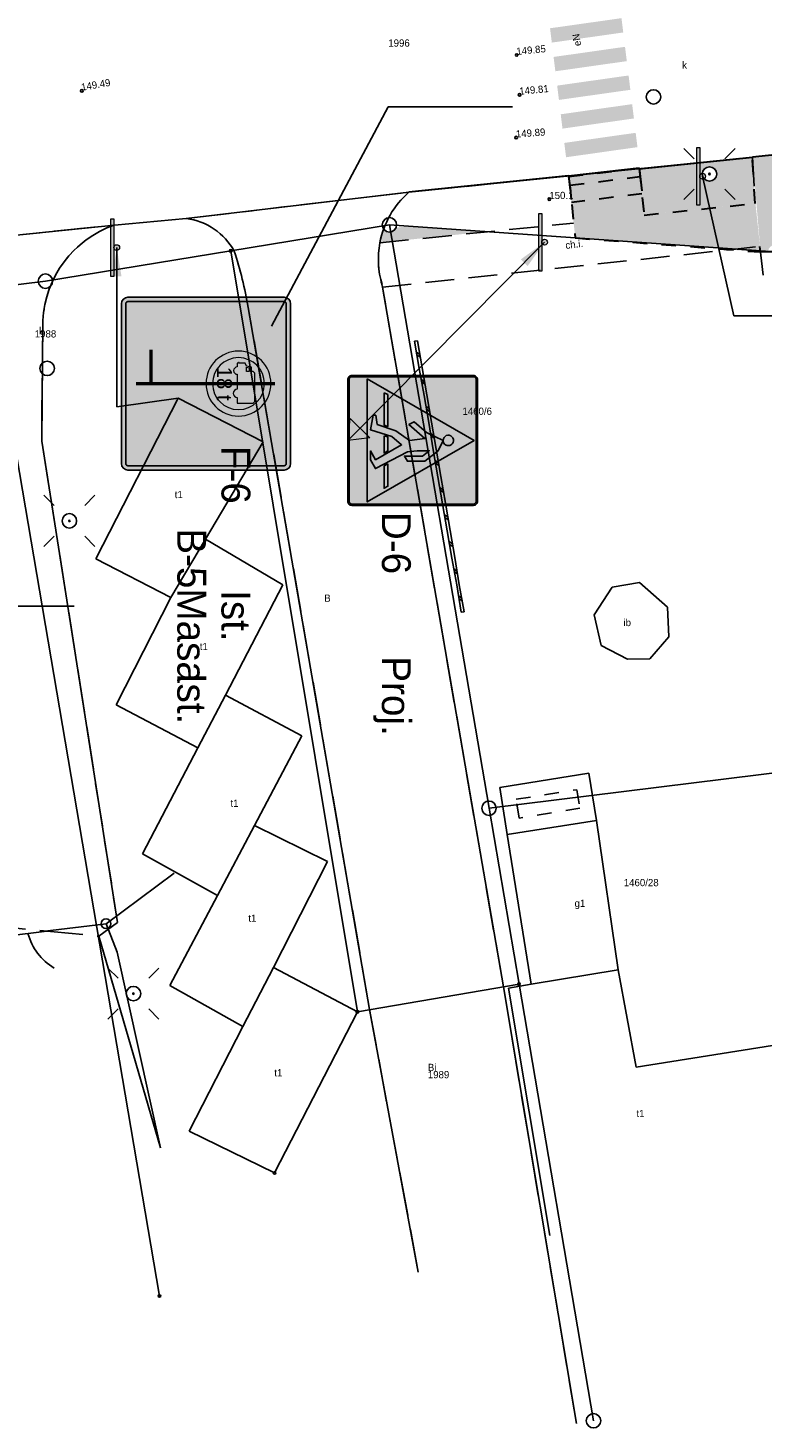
# Model space of a CAD drawing. Extents: x 7583285 to 7585126, y 6019995 to 6020809.
# Tile 43 of 54: x 7584409 to 7584434, y 6020670 to 6020719. Entities that reach past the tile are written whole.
import ezdxf
from ezdxf import colors
from ezdxf.entities.mleader import LeaderData, LeaderLine
from ezdxf.enums import TextEntityAlignment as Align
from ezdxf.math import Vec2, Vec3

# ---------------------------------------------------------------- set-up
doc = ezdxf.new("R2010")
doc.units = 0
doc.header["$MEASUREMENT"] = 0
for name, pattern in [('1_14', [1, 0, -1]), ('1_OTDI', [0]), ('1_OTKC', [1.5, 1, -0.5]), ('1_OTKJ', [2, 1.5, -0.5]), ('1_OTKK', [0]), ('3', [1, 0.5, -0.5]), ('3_EGBU_A', [0]), ('3_EGBW', [0]), ('3_EGBW_W', [1, 0.5, -0.5])]:
    doc.linetypes.add(name, pattern=pattern)
doc.layers.get('0').update_dxf_attribs({"linetype": 'CONTINUOUS', "lineweight": 5})
for name, color, linetype, lineweight in [('0 Krawężnik ', 1, 'CONTINUOUS', 30), ('0 Krawężnik najazdowy', 6, 'CONTINUOUS', 30), ('0 obrzeże', 51, '3', 30), ('0 plytki integracyjne', 4, '3', 30), ('Dzialki', 3, 'CONTINUOUS', 25)]:
    doc.layers.add(name, color=color, linetype=linetype, lineweight=lineweight)
for name, color, linetype in [('0 ozn pionowe', 7, 'CONTINUOUS'), ('0 Ozn poziome', 7, 'CONTINUOUS'), ('EGBB_E_T_0', 7, 'CONTINUOUS'), ('EGBB_L_0', 36, '3_EGBU_A'), ('EGBE_L_1', 7, '3_EGBW'), ('Numery_dzialek', 7, 'CONTINUOUS'), ('Numery_uzytkow', 3, 'CONTINUOUS'), ('OTD_E_T_7', 7, 'CONTINUOUS'), ('OTD_L_12', 7, 'CONTINUOUS'), ('OTD_L_14', 7, '1_OTDI'), ('OTK_E_T_1', 7, 'CONTINUOUS'), ('OTK_L_0', 7, '1_OTKJ'), ('OTK_L_1', 7, '1_OTKK'), ('OTK_L_2', 7, '1_OTKC'), ('OTO_L_0', 7, 'CONTINUOUS'), ('OTO_L_1', 7, 'CONTINUOUS'), ('OTR_T_0', 7, 'CONTINUOUS'), ('OTR_T_1', 7, 'CONTINUOUS'), ('Punkty', 7, 'CONTINUOUS'), ('SUE_T_3', 7, 'CONTINUOUS'), ('SUEP_E_T_0', 1, 'CONTINUOUS'), ('SUK_E_T_4', 36, 'CONTINUOUS'), ('SUK_T_3', 36, 'CONTINUOUS'), ('SUP_T_2', 7, 'CONTINUOUS')]:
    doc.layers.add(name, color=color, linetype=linetype)
doc.styles.add('Drogowy', font='Drogowa.ttf', dxfattribs={"height": 1})

# ---------------------------------------------------------------- blocks, each defined once
blk = doc.blocks.new('GRT')
at = {"linetype": 'Continuous'}
blk.add_circle((0, 0), 0.25, dxfattribs=at)
blk = doc.blocks.new('GRO')
at = {"linetype": 'Continuous'}
blk.add_circle((0, 0), 0.045, dxfattribs=at)
blk = doc.blocks.new('1_OTRN')
at = {"linetype": 'Continuous'}
blk.add_circle((0, 0), 0.045, dxfattribs=at)
blk = doc.blocks.new('1_OTRS')
at = {"linetype": 'Continuous'}
blk.add_circle((0, 0), 0.045, dxfattribs=at)
blk = doc.blocks.new('4_SUEO_W')
at = {"linetype": 'Continuous'}
for p, q in [((-0.5303, 0.5303), (-0.8839, 0.8839)), ((0.5303, 0.5303), (0.8839, 0.8839)), ((-0.5303, -0.5303), (-0.8839, -0.8839)), ((0.5303, -0.5303), (0.8839, -0.8839))]:
    blk.add_line(p, q, dxfattribs=at)
blk.add_circle((0, 0), 0.025, dxfattribs=at)
blk = doc.blocks.new('4_SUPP')
at = {"linetype": 'Continuous'}
blk.add_circle((0, 0), 0.25, dxfattribs=at)
blk = doc.blocks.new('4_SUKS')
at = {"linetype": 'Continuous'}
blk.add_circle((0, 0), 0.25, dxfattribs=at)
blk = doc.blocks.new('Słupek')
h = blk.add_hatch(color=256)
h.paths.add_polyline_path([(-50, -5), (0, -5), (50, -5), (50, -10), (-50, -10)])
h.paths.add_polyline_path([(5, 0, 1), (-5, 0, 1)])
at = {"color": 7}
blk.add_lwpolyline([(-50, -5), (50, -5), (50, -10), (-50, -10)], close=True, dxfattribs=at)
blk.add_circle((0, 0), 5, dxfattribs=at)
blk = doc.blocks.new('D-6')
at = {"true_color": 0x000000}
h = blk.add_hatch(color=18, dxfattribs=at)
h.dxf.hatch_style = 1
edge = h.paths.add_edge_path()
edge.add_line((-369.1, 382.1), (241.8, 993.1))
edge = h.paths.add_edge_path()
edge.add_line((-241.8, 254.9), (369.1, 865.8))
at = {"true_color": 0xffffff}
h = blk.add_hatch(color=7, dxfattribs=at)
h.dxf.hatch_style = 1
h.paths.add_polyline_path([(-450, 30, 0.414214), (-420, 0), (0, 0), (420, 0, 0.414214), (450, 30), (450, 870, 0.414214), (420, 900), (-420, 900, 0.414214), (-450, 870)])
h.paths.add_polyline_path([(-441, 30, 0.414214), (-420, 9), (420, 9, 0.414214), (441, 30), (441, 870, 0.414214), (420, 891), (-420, 891, 0.414214), (-441, 870)], flags=16)
h.paths.add_polyline_path([(-390, 240), (-390, 795), (-240, 795), (-240, 613.1), (90, 613.1), (90, 877.5), (292.5, 877.5), (292.5, 22.5), (90, 22.5), (90, 421.9), (-240, 421.9), (-240, 240)], flags=0)
h.paths.add_polyline_path([(-382.5, 247.5), (-382.5, 787.5), (-247.5, 787.5), (-247.5, 613.1), (-247.5, 247.5)], flags=0)
h = blk.add_hatch(color=5)
h.dxf.hatch_style = 1
h.paths.add_polyline_path([(-420, 9), (420, 9, 0.414214), (441, 30), (441, 870, 0.414214), (420, 891), (-420, 891, 0.414214), (-441, 870), (-441, 30, 0.414214)])
h = blk.add_hatch(color=7, dxfattribs=at)
h.dxf.hatch_style = 1
h.paths.add_polyline_path([(-426, 135), (0, 876), (426, 135)])
at = {"true_color": 0x000000}
h = blk.add_hatch(color=18, dxfattribs=at)
h.dxf.hatch_style = 1
h.paths.add_polyline_path([(-175.5, 194.6), (-175.5, 176.6), (-73.8, 157.5), (-27, 305.7), (30.9, 373.2), (133.5, 193.5), (72.6, 157.2), (135, 157.2), (195.4, 191.7), (78.8, 414.3), (72, 481.2), (72, 565.2), (108, 517.2), (108, 393.4), (144, 413.7), (144, 535.2), (72, 627.7), (0, 661.2), (-54, 546.9), (-128.3, 460.8), (-110.8, 423.9), (-14.4, 535.2), (0, 427.2), (-67.5, 332.7), (-110.4, 204.1)])
h.paths.add_polyline_path([(-330.7, 251.7), (-317.2, 278.7), (-96.9, 278.7), (-105.9, 251.7)])
h.paths.add_polyline_path([(36, 697.2, 2.414214), (0, 661.2, 0.414214)])
h.paths.add_polyline_path([(162, 278.7), (176.1, 251.7), (330.7, 251.7), (317.2, 278.7)])
h.paths.add_polyline_path([(-32.7, 251.7), (-24.2, 278.7), (72.4, 278.7), (87.8, 251.7)])
at = {"color": 7, "true_color": 0xffffff}
for points in [[(-420, 0), (420, 0, 0.414214), (450, 30), (450, 870, 0.414214), (420, 900), (-420, 900, 0.414214), (-450, 870), (-450, 30, 0.414214)], [(-420, 9), (420, 9, 0.414214), (441, 30), (441, 870, 0.414214), (420, 891), (-420, 891, 0.414214), (-441, 870), (-441, 30, 0.414214), (-420, 9)]]:
    blk.add_lwpolyline(points, format="xyb", close=True, dxfattribs=at)
blk.add_lwpolyline([(-426, 135), (0, 876), (426, 135)], close=True, dxfattribs=at)
at = {"color": 18, "true_color": 0x000000}
blk.add_lwpolyline([(36, 697.2, 2.414214), (0, 661.2, 0.414214)], format="xyb", close=True, dxfattribs=at)
for points in [[(-175.5, 194.6), (-175.5, 176.6), (-73.8, 157.5), (-27, 305.7), (30.9, 373.2), (133.5, 193.5), (72.6, 157.2), (135, 157.2), (195.4, 191.7), (78.8, 414.3), (72, 481.2), (72, 565.2), (108, 517.2), (108, 393.4), (144, 413.7), (144, 535.2), (72, 627.7), (0, 661.2), (-54, 546.9), (-128.3, 460.8), (-110.8, 423.9), (-14.4, 535.2), (0, 427.2), (-67.5, 332.7), (-110.4, 204.1)], [(-330.7, 251.7), (-317.2, 278.7), (-96.9, 278.7), (-105.9, 251.7)], [(-32.7, 251.7), (-24.2, 278.7), (72.4, 278.7), (87.8, 251.7)], [(162, 278.7), (176.1, 251.7), (330.7, 251.7), (317.2, 278.7)]]:
    blk.add_lwpolyline(points, close=True, dxfattribs=at)
blk = doc.blocks.new('P_Opis_Pionowe')
for tag, p in [('Symbol', (0, 0)), ('Stan', (5, 0))]:
    blk.add_attdef(tag, p, '', height=1)
at = {"flags": 1}
for tag, p in [('Wielkość', (0, -1.2)), ('Odblaskowość', (0, -2.4)), ('Dodatkowe', (0, -3.6))]:
    blk.add_attdef(tag, p, '', height=1, dxfattribs=at)
blk = doc.blocks.new('Arrow')
blk.add_hatch(color=0).paths.add_polyline_path([(-0.16, -0.2), (0, 0), (0.16, -0.2)])
at = {"color": 0, "lineweight": -2}
blk.add_lwpolyline([(-0.16, -0.2), (0, 0), (0.16, -0.2)], close=True, dxfattribs=at)
blk = doc.blocks.new('B-5Masa_')
at = {"true_color": 0x4c4c4c}
h = blk.add_hatch(color=251, dxfattribs=at)
h.dxf.hatch_style = 1
h.paths.add_polyline_path([(-450, 450, 1), (450, 450, 1)])
h.paths.add_polyline_path([(-360, 450, 1), (360, 450, 1)], flags=16)
h.paths.add_polyline_path([(-293, 450), (-293, 461), (-281, 461), (-281, 540), (-241, 562), (-226, 630), (-169, 630), (-169, 653), (-146, 675), (248, 675), (270, 653), (270, 433), (191, 433, -1), (79, 433), (-129, 433, -1), (-231, 433), (-281, 433), (-281, 450)], flags=0)
h.paths.add_polyline_path([(-226, 562), (-219, 596), (-169, 596), (-169, 562)], flags=0)
at = {"true_color": 0xffffff}
h = blk.add_hatch(color=7, dxfattribs=at)
h.paths.add_polyline_path([(-360, 450, 1), (360, 450, 1)])
h.paths.add_polyline_path([(-293, 461), (-293, 450), (-281, 450), (-281, 433), (-231, 433, 1), (-129, 433), (79, 433, 1), (191, 433), (270, 433), (270, 653), (248, 675), (-146, 675), (-169, 653), (-169, 630), (-226, 630), (-241, 562), (-281, 540), (-281, 461)], flags=16)
h.paths.add_polyline_path([(-226, 562), (-219, 596), (-169, 596), (-169, 562)], flags=0)
at = {"true_color": 0x000000}
h = blk.add_hatch(color=18, dxfattribs=at)
h.paths.add_polyline_path([(-293, 461), (-293, 450), (-281, 450), (-281, 433), (-231, 433, 1), (-129, 433), (79, 433, 1), (191, 433), (270, 433), (270, 653), (248, 675), (-146, 675), (-169, 653), (-169, 630), (-226, 630), (-241, 562), (-281, 540), (-281, 461)])
h.paths.add_polyline_path([(-226, 562), (-219, 596), (-169, 596), (-169, 562)], flags=16)
at = {"color": 251, "true_color": 0x4c4c4c}
blk.add_lwpolyline([(450, 450, 1), (-450, 450, 1)], format="xyb", close=True, dxfattribs=at)
at = {"color": 7, "true_color": 0xffffff}
for points in [[(360, 450, 1), (-360, 450, 1)], [(-293, 461), (-293, 450), (-281, 450), (-281, 433), (-231, 433, 1), (-129, 433), (79, 433, 1), (191, 433), (270, 433), (270, 653), (248, 675), (-146, 675), (-169, 653), (-169, 630), (-226, 630), (-241, 562), (-281, 540), (-281, 461)]]:
    blk.add_lwpolyline(points, format="xyb", close=True, dxfattribs=at)
blk.add_lwpolyline([(-226, 562), (-219, 596), (-169, 596), (-169, 562)], close=True, dxfattribs=at)
at = {"color": 18, "true_color": 0x000000, "style": 'Drogowy'}
blk.add_attdef('5t', text='', height=210, dxfattribs=at).set_placement((0, 150), align=Align.CENTER)

msp = doc.modelspace()

# ---------------------------------------------------------------- hatches: boundary and pattern name
at = {"lineweight": 30}
h = msp.add_hatch(color=256, dxfattribs=at)
h.dxf.hatch_style = 1
h.set_gradient(color1=(255, 255, 127), color2=(239, 239, 119), one_color=1, tint=0.47)
h.paths.add_polyline_path([(7583898.792, 6020715.335), (7583902.406, 6020715.207), (7583902.406, 6020715.207), (7583902.406, 6020715.807), (7583898.328, 6020715.947), (7583898.31, 6020715.347)])
h.paths.add_polyline_path([(7584427.209, 6020721.893), (7584429.201, 6020722.142), (7584429.177, 6020722.741), (7584427.137, 6020722.487), (7584427.245, 6020721.607)])
h.paths.add_polyline_path([(7583898.301, 6020705.457), (7583898.301, 6020704.857), (7583902.301, 6020704.857), (7583902.301, 6020705.457)])
h.paths.add_polyline_path([(7584428.262, 6020712.918), (7584430.157, 6020713.153), (7584430.081, 6020713.742), (7584430.081, 6020713.742), (7584428.19, 6020713.516), (7584428.226, 6020713.219)])
h.paths.add_polyline_path([(7584426.22, 6020721.769), (7584427.209, 6020721.893), (7584427.137, 6020722.487), (7584426.186, 6020722.369)])
h.paths.add_polyline_path([(7584427.646, 6020713.423), (7584427.707, 6020712.848), (7584428.262, 6020712.918), (7584428.19, 6020713.516)])
at = {"lineweight": -2}
h = msp.add_hatch(color=256, dxfattribs=at)
h.dxf.hatch_style = 1
h.set_gradient(color1=(173, 173, 173), color2=(171, 171, 171), one_color=1, tint=0.59, name='CYLINDER')
edge = h.paths.add_edge_path()
edge.add_line((7584427.586, 6020713.764), (7584430.033, 6020714.028))
edge.add_line((7584430.033, 6020714.028), (7584430.209, 6020712.398))
edge.add_line((7584430.209, 6020712.398), (7584434.064, 6020712.801))
edge.add_line((7584434.064, 6020712.801), (7584434.24, 6020711.12))
edge.add_line((7584434.24, 6020711.12), (7584427.819, 6020711.607))
edge.add_line((7584427.819, 6020711.607), (7584427.588, 6020713.753))
h.paths.add_polyline_path([(7584433.96, 6020714.4), (7584463.48, 6020717.45), (7584474.098, 6020717.46), (7584474.219, 6020712.817), (7584449.874, 6020711.396), (7584449.85, 6020711.67), (7584449.84, 6020711.84), (7584449.81, 6020712.34), (7584449.78, 6020712.84), (7584447.03, 6020712.67), (7584447.064, 6020712.17), (7584447.11, 6020711.501), (7584447.1, 6020711.5), (7584447.123, 6020711.235), (7584445.683, 6020711.151), (7584443.68, 6020711.036), (7584441.966, 6020712.209, 0.151193), (7584442.01, 6020712.35, 6.614082), (7584441.966, 6020712.209), (7584443.68, 6020711.036), (7584439.919, 6020710.82, 0.929955), (7584439.421, 6020710.816), (7584434.999, 6020711.104, 0.016239), (7584435, 6020711.12, 0.965506), (7584434.501, 6020711.138), (7584434.236, 6020711.156)])
h.paths.add_polyline_path([(7584456.35, 6020714.268), (7584456.383, 6020713.769), (7584457.63, 6020713.852), (7584457.597, 6020714.351)], flags=16)
h.paths.add_polyline_path([(7584447.855, 6020713.252), (7584447.858, 6020712.877), (7584448.858, 6020712.884), (7584448.855, 6020713.259)], flags=16)
h.paths.add_polyline_path([(7584447.965, 6020712.94, 1), (7584447.875, 6020712.94, 1)], flags=0)
at = {"lineweight": 30}
h = msp.add_hatch(color=256, dxfattribs=at)
h.dxf.hatch_style = 1
h.set_gradient(color1=(191, 255, 127), color2=(197, 255, 140), one_color=1, tint=0.55)
h.paths.add_polyline_path([(7584193.574, 6020686.499), (7584193.683, 6020686.792), (7584195.725, 6020686.792), (7584206.887, 6020687.241), (7584220.66, 6020688.645), (7584220.706, 6020687.755), (7584205.02, 6020686.4), (7584195.89, 6020686.216, 0.997761), (7584195.39, 6020686.206), (7584194.117, 6020686.18), (7584194.16, 6020686.48)])
h.paths.add_polyline_path([(7584197.64, 6020686.704), (7584197.659, 6020686.329), (7584198.2, 6020686.356), (7584198.181, 6020686.731)], flags=16)
h.paths.add_polyline_path([(7584430.126, 6020713.139), (7584430.141, 6020713.135), (7584430.104, 6020713.438), (7584430.069, 6020713.73), (7584430.036, 6020713.994), (7584433.96, 6020714.4), (7584434.05, 6020712.8), (7584430.203, 6020712.398)])
h.paths.add_polyline_path([(7584432.72, 6020713.82, 1), (7584432.22, 6020713.82, 1)], flags=16)
h.paths.add_polyline_path([(7584432.495, 6020713.82, 1), (7584432.445, 6020713.82, 1)], flags=0)
at = {"lineweight": -2}
h = msp.add_hatch(color=256, dxfattribs=at)
h.dxf.hatch_style = 1
h.set_gradient(color1=(173, 173, 173), color2=(165, 165, 165), one_color=1, tint=0.56, name='CYLINDER')
edge = h.paths.add_edge_path()
edge.add_line((7584427.663, 6020713.135), (7584430.095, 6020713.437))
edge.add_line((7584430.097, 6020713.437), (7584430.209, 6020712.398))
edge.add_line((7584430.209, 6020712.398), (7584434.05, 6020712.8))
edge.add_line((7584434.064, 6020712.801), (7584434.22, 6020711.31))
edge.add_line((7584434.22, 6020711.31), (7584433.362, 6020711.218))
edge.add_line((7584433.362, 6020711.218), (7584427.819, 6020711.607))
edge.add_line((7584427.819, 6020711.607), (7584427.763, 6020712.122))
edge.add_line((7584427.763, 6020712.122), (7584427.654, 6020713.134))
at = {"lineweight": 30}
h = msp.add_hatch(color=256, dxfattribs=at)
h.dxf.hatch_style = 1
h.set_gradient(color1=(173, 173, 173), color2=(143, 143, 143), one_color=1, tint=0.47)
h.paths.add_polyline_path([(7584421.478, 6020711.485), (7584421.422, 6020711.814, 0.255335), (7584421.61, 6020711.962), (7584422.068, 6020712.012), (7584424.727, 6020711.825)])
h.paths.add_polyline_path([(7584421.049, 6020711.44, -0.039835), (7584421.178, 6020711.913, 0.284753), (7584421.422, 6020711.814), (7584421.478, 6020711.485), (7584421.049, 6020711.44)])
at = {"layer": '0 ozn pionowe', "true_color": 0x000080}
h = msp.add_hatch(color=176, dxfattribs=at)
h.dxf.hatch_style = 1
edge = h.paths.add_edge_path()
edge.add_line((7584412.32, 6020703.568), (7584417.73, 6020703.568))
edge.add_ellipse((7584417.73, 6020703.793), major_axis=(0.225, 0), ratio=1, start_angle=270.0013, end_angle=359.9987)
edge.add_line((7584417.955, 6020703.793), (7584417.955, 6020709.33))
edge.add_ellipse((7584417.73, 6020709.33), major_axis=(0.225, 0), ratio=1, start_angle=0.0013, end_angle=89.9987)
edge.add_line((7584417.73, 6020709.555), (7584412.32, 6020709.555))
edge.add_ellipse((7584412.32, 6020709.33), major_axis=(0.225, 0), ratio=1, start_angle=90.0013, end_angle=179.9987)
edge.add_line((7584412.095, 6020709.33), (7584412.095, 6020703.793))
edge.add_ellipse((7584412.32, 6020703.793), major_axis=(0.225, 0), ratio=1, start_angle=180.0013, end_angle=269.9987)
at = {"layer": '0 ozn pionowe', "true_color": 0xffffff}
h = msp.add_hatch(color=7, dxfattribs=at)
h.dxf.hatch_style = 1
edge = h.paths.add_edge_path()
edge.add_line((7584412.32, 6020703.568), (7584417.73, 6020703.568))
edge.add_ellipse((7584417.73, 6020703.793), major_axis=(0.225, 0), ratio=1, start_angle=270.0013, end_angle=359.9987)
edge.add_line((7584417.955, 6020703.793), (7584417.955, 6020709.33))
edge.add_ellipse((7584417.73, 6020709.33), major_axis=(0.225, 0), ratio=1, start_angle=0.0013, end_angle=89.9987)
edge.add_line((7584417.73, 6020709.555), (7584412.32, 6020709.555))
edge.add_ellipse((7584412.32, 6020709.33), major_axis=(0.225, 0), ratio=1, start_angle=90.0013, end_angle=179.9987)
edge.add_line((7584412.095, 6020709.33), (7584412.095, 6020703.793))
edge.add_ellipse((7584412.32, 6020703.793), major_axis=(0.225, 0), ratio=1, start_angle=180.0013, end_angle=269.9987)
edge = h.paths.add_edge_path(flags=16)
edge.add_line((7584412.32, 6020703.718), (7584417.73, 6020703.718))
edge.add_ellipse((7584417.73, 6020703.793), major_axis=(0.075, 0), ratio=1, start_angle=270.0013, end_angle=359.9987)
edge.add_line((7584417.805, 6020703.793), (7584417.805, 6020709.33))
edge.add_ellipse((7584417.73, 6020709.33), major_axis=(0.075, 0), ratio=1, start_angle=0.0013, end_angle=89.9987)
edge.add_line((7584417.73, 6020709.405), (7584412.32, 6020709.405))
edge.add_ellipse((7584412.32, 6020709.33), major_axis=(0.075, 0), ratio=1, start_angle=90.0013, end_angle=179.9987)
edge.add_line((7584412.245, 6020709.33), (7584412.245, 6020703.793))
edge.add_ellipse((7584412.32, 6020703.793), major_axis=(0.075, 0), ratio=1, start_angle=180.0013, end_angle=269.9987)
at = {"layer": '0 Ozn poziome', "lineweight": 25}
for points in [[(7584429.42, 6020719.216), (7584426.945, 6020718.866), (7584427.006, 6020718.37), (7584429.482, 6020718.72)], [(7584429.543, 6020718.224), (7584427.068, 6020717.873), (7584427.13, 6020717.377), (7584429.605, 6020717.728)], [(7584429.667, 6020717.231), (7584427.191, 6020716.881), (7584427.253, 6020716.385), (7584429.728, 6020716.735)], [(7584429.79, 6020716.239), (7584427.315, 6020715.888), (7584427.376, 6020715.392), (7584429.852, 6020715.743)], [(7584429.913, 6020715.246), (7584427.438, 6020714.896), (7584427.5, 6020714.4), (7584429.975, 6020714.75)]]:
    msp.add_hatch(color=256, dxfattribs=at).paths.add_polyline_path(points)
at = {"layer": '0 plytki integracyjne', "lineweight": 30}
h = msp.add_hatch(color=5, dxfattribs=at)
h.dxf.hatch_style = 2
h.set_gradient(color1=(173, 173, 173), color2=(157, 157, 157), one_color=1, tint=0.52)
h.paths.add_polyline_path([(7584428.707, 6020713.866), (7584430.036, 6020714.001), (7584430.036, 6020714.001), (7584430.064, 6020713.73), (7584427.627, 6020713.432), (7584427.63, 6020713.409), (7584427.59, 6020713.73)])

# ---------------------------------------------------------------- linework, layer by layer
at = {"layer": '0 Krawężnik ', "lineweight": 30}
msp.add_line((7584430.036, 6020713.994), (7584433.96, 6020714.4), dxfattribs=at)
at = {"layer": '0 Krawężnik '}
msp.add_line((7584427.588, 6020713.752), (7584422.05, 6020713.188), dxfattribs=at)
at = {"layer": '0 Krawężnik najazdowy'}
msp.add_line((7584463.48, 6020717.45), (7584433.96, 6020714.4), dxfattribs=at)
at = {"layer": '0 Krawężnik najazdowy', "lineweight": 30}
msp.add_line((7584427.588, 6020713.753), (7584430.033, 6020714.028), dxfattribs=at)
at = {"layer": '0 obrzeże', "lineweight": 30}
for p, q in [((7584434.05, 6020712.8), (7584433.96, 6020714.4)), ((7584427.588, 6020713.753), (7584427.819, 6020711.607)), ((7584430.036, 6020714.001), (7584430.203, 6020712.398)), ((7584430.203, 6020712.398), (7584434.05, 6020712.8)), ((7584427.819, 6020711.607), (7584434.24, 6020711.12)), ((7584434.24, 6020711.12), (7584434.22, 6020711.31)), ((7584434.75, 6020711.12), (7584434.24, 6020711.12))]:
    msp.add_line(p, q, dxfattribs=at)
at = {"layer": '0 ozn pionowe', "lineweight": 50}
for p, q in [((7584413.128, 6020706.562), (7584413.128, 6020707.733)), ((7584412.608, 6020706.562), (7584417.41, 6020706.562))]:
    msp.add_line(p, q, dxfattribs=at)
at = {"layer": '0 ozn pionowe'}
msp.add_line((7584415.025, 6020706.562), (7584413.731, 6020706.562), dxfattribs=at)
at = {"layer": '0 ozn pionowe', "color": 176, "true_color": 0x000080}
msp.add_lwpolyline([(7584412.32, 6020703.568), (7584417.73, 6020703.568, 0.4142), (7584417.955, 6020703.793), (7584417.955, 6020709.33, 0.4142), (7584417.73, 6020709.555), (7584412.32, 6020709.555, 0.4142), (7584412.095, 6020709.33), (7584412.095, 6020703.793, 0.4142)], format="xyb", close=True, dxfattribs=at)
at = {"layer": '0 ozn pionowe', "color": 7, "true_color": 0xffffff}
for points in [[(7584412.32, 6020703.568), (7584417.73, 6020703.568, 0.4142), (7584417.955, 6020703.793), (7584417.955, 6020709.33, 0.4142), (7584417.73, 6020709.555), (7584412.32, 6020709.555, 0.4142), (7584412.095, 6020709.33), (7584412.095, 6020703.793, 0.4142)], [(7584412.32, 6020703.718), (7584417.73, 6020703.718, 0.4142), (7584417.805, 6020703.793), (7584417.805, 6020709.33, 0.4142), (7584417.73, 6020709.405), (7584412.32, 6020709.405, 0.4142), (7584412.245, 6020709.33), (7584412.245, 6020703.793, 0.4142)]]:
    msp.add_lwpolyline(points, format="xyb", close=True, dxfattribs=at)
at = {"layer": '0 plytki integracyjne', "lineweight": 30}
for p, q in [((7584427.59, 6020713.73), (7584430.032, 6020714.028)), ((7584427.59, 6020713.73), (7584427.663, 6020713.135)), ((7584427.627, 6020713.432), (7584430.069, 6020713.73)), ((7584430.032, 6020714.034), (7584430.104, 6020713.438)), ((7584430.069, 6020713.73), (7584430.141, 6020713.135)), ((7584427.627, 6020713.432), (7584427.69, 6020712.836)), ((7584430.131, 6020713.139), (7584427.69, 6020712.836))]:
    msp.add_line(p, q, dxfattribs=at)
at = {"layer": 'Dzialki'}
for p, q in [((7584421.38, 6020712.06), (7584415.88, 6020711.16)), ((7584421.38, 6020712.06), (7584434.75, 6020711.12)), ((7584424.83, 6020691.86), (7584421.38, 6020712.06)), ((7584415.88, 6020711.16), (7584409.46, 6020710.11)), ((7584420.27, 6020684.81), (7584415.88, 6020711.16)), ((7584409.46, 6020710.11), (7584407.47, 6020709.86)), ((7584407.47, 6020709.86), (7584413.41, 6020674.97)), ((7584436.19, 6020693.27), (7584424.83, 6020691.86)), ((7584425.87, 6020685.77), (7584424.83, 6020691.86)), ((7584420.27, 6020684.81), (7584425.87, 6020685.77)), ((7584428.45, 6020670.65), (7584425.87, 6020685.77)), ((7584417.4, 6020679.23), (7584420.27, 6020684.81))]:
    msp.add_line(p, q, dxfattribs=at)
at = {"layer": 'EGBB_L_0', "linetype": '3_EGBU_A'}
for p, q in [((7584411.21, 6020700.5), (7584414.06, 6020706.06)), ((7584414.06, 6020706.06), (7584417.01, 6020704.55)), ((7584417.01, 6020704.55), (7584415.01, 6020701.18)), ((7584415.01, 6020701.18), (7584413.81, 6020699.16)), ((7584415.01, 6020701.18), (7584417.69, 6020699.59)), ((7584413.81, 6020699.16), (7584411.21, 6020700.5)), ((7584411.91, 6020695.44), (7584413.81, 6020699.16)), ((7584417.69, 6020699.59), (7584415.7, 6020695.78)), ((7584415.7, 6020695.78), (7584414.74, 6020693.95)), ((7584415.7, 6020695.78), (7584418.34, 6020694.37)), ((7584414.74, 6020693.95), (7584411.91, 6020695.44)), ((7584418.34, 6020694.37), (7584416.7, 6020691.26)), ((7584412.82, 6020690.28), (7584414.74, 6020693.95)), ((7584425.46, 6020690.95), (7584428.55, 6020691.44)), ((7584428.55, 6020691.44), (7584429.3, 6020686.26)), ((7584416.7, 6020691.26), (7584415.42, 6020688.84)), ((7584419.23, 6020690.01), (7584416.7, 6020691.26)), ((7584426.29, 6020685.77), (7584425.46, 6020690.95)), ((7584415.42, 6020688.84), (7584412.82, 6020690.28)), ((7584417.36, 6020686.35), (7584419.23, 6020690.01)), ((7584415.42, 6020688.84), (7584413.77, 6020685.72)), ((7584416.3, 6020684.3), (7584417.36, 6020686.35)), ((7584420.27, 6020684.81), (7584417.36, 6020686.35)), ((7584429.3, 6020686.26), (7584426.29, 6020685.77)), ((7584429.93, 6020682.89), (7584429.3, 6020686.26)), ((7584413.77, 6020685.72), (7584416.3, 6020684.3)), ((7584426.29, 6020685.77), (7584425.51, 6020685.63)), ((7584425.51, 6020685.63), (7584426.94, 6020677.06)), ((7584417.4, 6020679.23), (7584420.27, 6020684.81)), ((7584416.3, 6020684.3), (7584414.44, 6020680.68)), ((7584435.78, 6020683.83), (7584429.93, 6020682.89)), ((7584414.44, 6020680.68), (7584417.4, 6020679.23))]:
    msp.add_line(p, q, dxfattribs=at)
at = {"layer": 'EGBE_L_1', "linetype": '3_EGBW'}
for p, q in [((7584428.29, 6020693.07), (7584425.2, 6020692.58)), ((7584428.55, 6020691.44), (7584428.29, 6020693.07)), ((7584425.2, 6020692.58), (7584425.46, 6020690.95)), ((7584425.46, 6020690.95), (7584428.55, 6020691.44))]:
    msp.add_line(p, q, dxfattribs=at)
at = {"layer": 'EGBE_L_1', "linetype": '3_EGBW_W'}
for p, q in [((7584425.77, 6020692.17), (7584427.87, 6020692.5)), ((7584427.87, 6020692.5), (7584427.98, 6020691.86)), ((7584425.88, 6020691.52), (7584425.77, 6020692.17)), ((7584427.98, 6020691.86), (7584425.88, 6020691.52))]:
    msp.add_line(p, q, dxfattribs=at)
at = {"layer": 'Numery_dzialek', "linetype": 'Continuous'}
for p, q in [((7584417.293, 6020708.556), (7584421.338, 6020716.144)), ((7584421.338, 6020716.144), (7584425.645, 6020716.144)), ((7584403.616, 6020698.858), (7584410.455, 6020698.858))]:
    msp.add_line(p, q, dxfattribs=at)
at = {"layer": 'OTD_L_12'}
for p, q in [((7584422.35, 6020708.04), (7584422.25, 6020708.03)), ((7584422.25, 6020708.03), (7584422.41, 6020707.09)), ((7584422.35, 6020708.04), (7584422.51, 6020707.11)), ((7584422.32, 6020707.65), (7584422.43, 6020707.57)), ((7584422.33, 6020707.56), (7584422.45, 6020707.48)), ((7584422.41, 6020707.09), (7584422.58, 6020706.15)), ((7584422.51, 6020707.11), (7584422.67, 6020706.17)), ((7584422.48, 6020706.71), (7584422.59, 6020706.64)), ((7584422.5, 6020706.62), (7584422.61, 6020706.54)), ((7584422.58, 6020706.15), (7584422.74, 6020705.21)), ((7584422.67, 6020706.17), (7584422.84, 6020705.23)), ((7584422.64, 6020705.78), (7584422.76, 6020705.7)), ((7584422.66, 6020705.68), (7584422.77, 6020705.6)), ((7584422.74, 6020705.21), (7584422.9, 6020704.27)), ((7584422.84, 6020705.23), (7584423, 6020704.29)), ((7584422.8, 6020704.84), (7584422.92, 6020704.76)), ((7584422.82, 6020704.74), (7584422.93, 6020704.67)), ((7584422.9, 6020704.27), (7584423.06, 6020703.34)), ((7584423, 6020704.29), (7584423.16, 6020703.35)), ((7584422.96, 6020703.9), (7584423.08, 6020703.82)), ((7584422.98, 6020703.81), (7584423.09, 6020703.73)), ((7584423.06, 6020703.34), (7584423.22, 6020702.4)), ((7584423.16, 6020703.35), (7584423.32, 6020702.42)), ((7584423.13, 6020702.96), (7584423.24, 6020702.88)), ((7584423.14, 6020702.87), (7584423.26, 6020702.79)), ((7584423.22, 6020702.4), (7584423.38, 6020701.46)), ((7584423.32, 6020702.42), (7584423.48, 6020701.48)), ((7584423.29, 6020702.02), (7584423.4, 6020701.95)), ((7584423.3, 6020701.93), (7584423.42, 6020701.85)), ((7584423.38, 6020701.46), (7584423.54, 6020700.52)), ((7584423.45, 6020701.09), (7584423.56, 6020701.01)), ((7584423.48, 6020701.48), (7584423.64, 6020700.54)), ((7584423.46, 6020700.99), (7584423.58, 6020700.92)), ((7584423.54, 6020700.52), (7584423.71, 6020699.59)), ((7584423.61, 6020700.15), (7584423.72, 6020700.07)), ((7584423.64, 6020700.54), (7584423.8, 6020699.6)), ((7584423.63, 6020700.05), (7584423.74, 6020699.98)), ((7584423.71, 6020699.59), (7584423.87, 6020698.65)), ((7584423.77, 6020699.21), (7584423.89, 6020699.13)), ((7584423.8, 6020699.6), (7584423.97, 6020698.66)), ((7584423.79, 6020699.12), (7584423.9, 6020699.04)), ((7584423.97, 6020698.66), (7584423.87, 6020698.65))]:
    msp.add_line(p, q, dxfattribs=at)
at = {"layer": 'OTD_L_14', "linetype": '1_OTDI'}
for p, q in [((7584429.1, 6020699.51), (7584430.04, 6020699.68)), ((7584430.04, 6020699.68), (7584431.01, 6020698.82)), ((7584428.47, 6020698.56), (7584429.1, 6020699.51)), ((7584431.01, 6020698.82), (7584431.06, 6020697.79)), ((7584428.72, 6020697.49), (7584428.47, 6020698.56)), ((7584431.06, 6020697.79), (7584430.4, 6020697.03)), ((7584429.63, 6020697.02), (7584428.72, 6020697.49)), ((7584430.4, 6020697.03), (7584429.63, 6020697.02))]:
    msp.add_line(p, q, dxfattribs=at)
at = {"layer": 'OTK_L_0', "linetype": '1_OTKJ'}
for p, q in [((7584433.96, 6020714.4), (7584439.12, 6020714.94)), ((7584422.05, 6020713.19), (7584433.96, 6020714.4)), ((7584414.34, 6020712.28), (7584422.05, 6020713.19)), ((7584411.85, 6020712.05), (7584414.34, 6020712.28)), ((7584401.8, 6020711.02), (7584411.85, 6020712.05)), ((7584421.14, 6020709.9), (7584421.12, 6020709.99)), ((7584425.33, 6020685.67), (7584421.14, 6020709.9)), ((7584420.69, 6020684.89), (7584416.49, 6020709.2)), ((7584409.37, 6020708.75), (7584409.33, 6020704.57)), ((7584409.33, 6020704.57), (7584411.96, 6020687.9)), ((7584403.29, 6020688.21), (7584411.31, 6020687.43)), ((7584411.96, 6020687.9), (7584411.31, 6020687.43)), ((7584427.86, 6020670.56), (7584425.33, 6020685.67)), ((7584422.38, 6020675.8), (7584420.69, 6020684.89))]:
    msp.add_line(p, q, dxfattribs=at)
at = {"layer": 'OTK_L_0', "linetype": '1_14'}
for p, q in [((7584414.34, 6020712.28), (7584422.05, 6020713.19)), ((7584401.8, 6020711.02), (7584411.85, 6020712.05))]:
    msp.add_line(p, q, dxfattribs=at)
at = {"layer": 'OTK_L_0', "linetype": '1_OTKJ'}
for centre, radius, start, end in [((7584424.076, 6020710.868), 3.08, 131.1243, 169.3623), ((7584414.046, 6020710.065), 2.236, 28.8543, 82.5473), ((7584413.071, 6020708.557), 3.705, 109.293, 177.0737), ((7584424.076, 6020710.868), 3.08, 169.3644, 196.535), ((7584402.395, 6020706.727), 14.308, 9.9454, 17.9848)]:
    msp.add_arc(centre, radius, start, end, dxfattribs=at)
at = {"layer": 'OTK_L_1', "linetype": '1_OTKK'}
for p, q in [((7584433.96, 6020714.4), (7584449.41, 6020716.02)), ((7584422.05, 6020713.19), (7584433.96, 6020714.4)), ((7584422.05, 6020713.19), (7584414.34, 6020712.28)), ((7584414.34, 6020712.28), (7584411.85, 6020712.05)), ((7584411.85, 6020712.05), (7584401.8, 6020711.02)), ((7584421.14, 6020709.9), (7584421.12, 6020709.99)), ((7584425.33, 6020685.67), (7584421.14, 6020709.9)), ((7584420.69, 6020684.89), (7584416.49, 6020709.2)), ((7584409.37, 6020708.75), (7584409.33, 6020704.57)), ((7584409.33, 6020704.57), (7584411.96, 6020687.9)), ((7584411.96, 6020687.9), (7584411.31, 6020687.43)), ((7584411.31, 6020687.43), (7584413.45, 6020680.1)), ((7584427.86, 6020670.56), (7584425.33, 6020685.67)), ((7584422.38, 6020675.8), (7584420.69, 6020684.89))]:
    msp.add_line(p, q, dxfattribs=at)
for centre, radius, start, end in [((7584424.076, 6020710.868), 3.08, 131.1243, 169.3623), ((7584414.046, 6020710.065), 2.236, 28.8543, 82.5473), ((7584413.071, 6020708.557), 3.705, 109.293, 177.0737), ((7584424.076, 6020710.868), 3.08, 169.3644, 196.535), ((7584402.395, 6020706.727), 14.308, 9.9454, 17.9848)]:
    msp.add_arc(centre, radius, start, end, dxfattribs=at)
at = {"layer": 'OTK_L_2', "linetype": '1_OTKC'}
for p, q in [((7584449.41, 6020716.02), (7584433.96, 6020714.4)), ((7584433.96, 6020714.4), (7584434.05, 6020712.8)), ((7584421.05, 6020711.44), (7584427.763, 6020712.122)), ((7584421.14, 6020709.9), (7584434.22, 6020711.31)), ((7584434.22, 6020711.31), (7584434.34, 6020710.18)), ((7584421.14, 6020709.9), (7584421.12, 6020709.99))]:
    msp.add_line(p, q, dxfattribs=at)
msp.add_arc((7584424.077, 6020710.868), 3.081, 169.3676, 196.5318, dxfattribs=at)
at = {"layer": 'OTO_L_0'}
for p, q in [((7584411.56, 6020687.86), (7584413.92, 6020689.61)), ((7584411.56, 6020687.86), (7584411.95, 6020686.88)), ((7584411.95, 6020686.88), (7584413.45, 6020680.1))]:
    msp.add_line(p, q, dxfattribs=at)
at = {"layer": 'OTO_L_1'}
for p, q in [((7584409.6, 6020687.62), (7584408.11, 6020687.43)), ((7584411.56, 6020687.86), (7584409.35, 6020687.59))]:
    msp.add_line(p, q, dxfattribs=at)
msp.add_circle((7584411.56, 6020687.86), 0.17, dxfattribs=at)
msp.add_arc((7584410.786, 6020688.042), 2, 195.0346, 239.109, dxfattribs=at)

# ---------------------------------------------------------------- block references
for name, p, xscale, yscale, zscale, rotation in [('Słupek', (7584432.233, 6020713.74), 0.02, 0.02, 0.02, 270), ('Słupek', (7584411.931, 6020711.273), 0.02, 0.02, 0.02, 270), ('Słupek', (7584426.756, 6020711.458), 0.02, 0.02, 0.02, 270), ('Arrow', (7584419.934, 6020704.595), 3, 3, 3, 135.1698226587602)]:
    msp.add_blockref(name, p, dxfattribs=dict(xscale=xscale, yscale=yscale, zscale=zscale, rotation=rotation))
at = {"xscale": 0.0025, "yscale": 0.0025, "zscale": 0.0025, "rotation": 270}
msp.add_blockref('B-5Masa_', (7584415.025, 6020706.562), dxfattribs=at).add_auto_attribs({'5t': '18 t'})
at = {"rotation": 270}
for p, values in [((7584415.56, 6020704.41), {'Symbol': 'F-6', 'Stan': 'Ist.'}), ((7584421.119, 6020702.12), {'Symbol': 'D-6', 'Stan': 'Proj.'}), ((7584414.03, 6020701.551), {'Symbol': 'B-5Masa', 'Stan': 'Ist.'})]:
    msp.add_blockref('P_Opis_Pionowe', p, dxfattribs=at).add_auto_attribs(values)
at = {"layer": '0 ozn pionowe', "linetype": 'ByBlock', "xscale": 0.005, "yscale": 0.005, "zscale": 0.005, "rotation": 270}
msp.add_blockref('D-6', (7584419.934, 6020704.595), dxfattribs=at)
at = {"layer": 'OTR_T_0'}
msp.add_blockref('1_OTRS', (7584425.79, 6020717.94), dxfattribs=at)
at = {"layer": 'OTR_T_0', "rotation": 0.413872}
for p in [(7584410.72, 6020716.7), (7584425.89, 6020716.56), (7584425.77, 6020715.08)]:
    msp.add_blockref('1_OTRS', p, dxfattribs=at)
at = {"layer": 'OTR_T_1', "rotation": 0.413872}
msp.add_blockref('1_OTRN', (7584426.92, 6020712.95), dxfattribs=at)
at = {"layer": 'Punkty'}
for name, p in [('GRT', (7584421.38, 6020712.06)), ('GRO', (7584415.88, 6020711.16)), ('GRT', (7584409.46, 6020710.11)), ('GRT', (7584424.83, 6020691.86)), ('GRO', (7584425.87, 6020685.77)), ('GRO', (7584420.27, 6020684.81)), ('GRO', (7584417.4, 6020679.23)), ('GRO', (7584413.41, 6020674.97)), ('GRT', (7584428.45, 6020670.65))]:
    msp.add_blockref(name, p, dxfattribs=at)
at = {"layer": 'SUE_T_3'}
for name, p in [('4_SUEO_W', (7584432.47, 6020713.82)), ('4_SUPP', (7584432.47, 6020713.82)), ('4_SUEO_W', (7584410.29, 6020701.81)), ('4_SUPP', (7584410.29, 6020701.81)), ('4_SUEO_W', (7584412.51, 6020685.44)), ('4_SUPP', (7584412.51, 6020685.44))]:
    msp.add_blockref(name, p, dxfattribs=at)
at = {"layer": 'SUK_T_3'}
for p in [(7584430.53, 6020716.49), (7584409.52, 6020707.09)]:
    msp.add_blockref('4_SUKS', p, dxfattribs=at)
at = {"layer": 'SUP_T_2'}
for p in [(7584432.47, 6020713.82), (7584410.29, 6020701.81), (7584412.51, 6020685.44)]:
    msp.add_blockref('4_SUPP', p, dxfattribs=at)

# ---------------------------------------------------------------- texts
at = {"layer": 'EGBB_E_T_0'}
for s, p in [('t1', (7584414.08, 6020702.72)), ('t1', (7584414.95, 6020697.46)), ('t1', (7584416.01, 6020692.03)), ('g1', (7584427.98, 6020688.53)), ('t1', (7584416.63, 6020688.05)), ('t1', (7584417.53, 6020682.7)), ('t1', (7584430.08, 6020681.29))]:
    msp.add_text(s, height=0.25, dxfattribs=at).set_placement(p, align=Align.MIDDLE)
at = {"layer": 'Numery_dzialek'}
for s, p in [('1996', (7584421.34, 6020718.48)), ('1988', (7584409.09, 6020708.41)), ('1460/6', (7584423.91, 6020705.73)), ('1460/28', (7584429.5, 6020689.41)), ('1989', (7584422.71, 6020682.76))]:
    msp.add_text(s, height=0.25, dxfattribs=at).set_placement(p, align=Align.TOP_LEFT)
at = {"layer": 'Numery_uzytkow'}
msp.add_text('B', height=0.25, dxfattribs=at).set_placement((7584419.12, 6020699.26), align=Align.TOP_LEFT)
msp.add_text('Bi', height=0.25, dxfattribs=at).set_placement((7584422.71, 6020682.76))
at = {"layer": 'OTD_E_T_7'}
msp.add_text('ib', height=0.25, dxfattribs=at).set_placement((7584429.49, 6020698.29), align=Align.MIDDLE_LEFT)
at = {"layer": 'OTK_E_T_1'}
msp.add_text('ch.i.', height=0.25, rotation=7.2566, dxfattribs=at).set_placement((7584427.78, 6020711.39), align=Align.MIDDLE)
at = {"layer": 'OTR_T_0'}
for s, rotation, p in [('149.85', 5.5849, (7584425.79, 6020717.94)), ('149.49', 9.7441, (7584410.72, 6020716.7)), ('149.81', 5.568, (7584425.89, 6020716.56)), ('149.89', 4.1323, (7584425.77, 6020715.08))]:
    msp.add_text(s, height=0.25, rotation=rotation, dxfattribs=at).set_placement(p)
at = {"layer": 'OTR_T_1'}
msp.add_text('150.1', height=0.25, rotation=0.4139, dxfattribs=at).set_placement((7584426.92, 6020712.95))
at = {"layer": 'SUEP_E_T_0'}
msp.add_text('eN', height=0.25, rotation=100.0141, dxfattribs=at).set_placement((7584427.87, 6020718.46), align=Align.MIDDLE)
at = {"layer": 'SUK_E_T_4'}
msp.add_text('k', height=0.25, dxfattribs=at).set_placement((7584431.69, 6020717.72), align=Align.TOP_RIGHT)
msp.add_text('k', height=0.25, dxfattribs=at).set_placement((7584409.24, 6020708.52), align=Align.TOP_LEFT)

# ---------------------------------------------------------------- leaders
ml = msp.add_multileader_mtext('Standard')
ml.set_content('')
ml.set_leader_properties()
ml.build(insert=Vec2(0, 0))
ml.multileader.update_dxf_attribs({"has_dogleg": 0, "dogleg_length": 2, "arrow_head_size": 0})
ctx = ml.context
ctx.base_point, ctx.char_height, ctx.arrow_head_size, ctx.landing_gap_size = Vec3(0, 0), 0.2, 0, 0.4
notes = []
notes.append((ctx, [(0, (1, 1, 0), (7584440.372, 6020708.908), (-1, 0), 2, [(0, [(7584432.233, 6020713.74), (7584433.31, 6020708.908)], 256, [])])]))
ctx.mtext, ml.multileader.dxf.content_type = None, 0
ml = msp.add_multileader_mtext('Standard')
ml.set_content('')
ml.set_leader_properties()
ml.build(insert=Vec2(0, 0))
ml.multileader.update_dxf_attribs({"has_dogleg": 0, "dogleg_length": 2, "arrow_head_size": 0})
ctx = ml.context
ctx.base_point, ctx.char_height, ctx.arrow_head_size, ctx.landing_gap_size = Vec3(0, 0), 0.2, 0, 0.4
notes.append((ctx, [(0, (1, 1, 0), (7584416.06, 6020706.06), (-1, 0), 2, [(0, [(7584411.931, 6020711.273), (7584411.931, 6020705.755)], 256, [])])]))
ctx.mtext, ml.multileader.dxf.content_type = None, 0
ml = msp.add_multileader_mtext('Standard')
ml.set_content('')
ml.set_leader_properties()
ml.build(insert=Vec2(0, 0))
ml.multileader.update_dxf_attribs({"has_dogleg": 0, "dogleg_length": 2, "arrow_head_size": 0})
ctx = ml.context
ctx.base_point, ctx.char_height, ctx.arrow_head_size, ctx.landing_gap_size, ctx.plane_origin = Vec3(7584419.934, 6020704.595), 0.2, 0, 0.4, Vec3(118.664, 13.705)
notes.append((ctx, [(0, (1, 1, 0), (7584421.934, 6020704.595), (-1, 0), 2, [(0, [(7584426.756, 6020711.458)], 256, [])])]))
ctx.mtext, ml.multileader.dxf.content_type = None, 0
for ctx, leaders in notes:
    for number, flags, end, landing, length, lines in leaders:
        leader = LeaderData()
        leader.index, (leader.has_last_leader_line, leader.has_dogleg_vector, leader.attachment_direction) = number, flags
        leader.last_leader_point, leader.dogleg_vector, leader.dogleg_length = Vec3(end), Vec3(landing), length
        for number, points, colour, breaks in lines:
            line = LeaderLine()
            line.index, line.vertices, line.color, line.breaks = number, Vec3.list(points), colors.encode_raw_color(colour), breaks
            leader.lines.append(line)
        ctx.leaders.append(leader)

doc.saveas('drawing.dxf')
